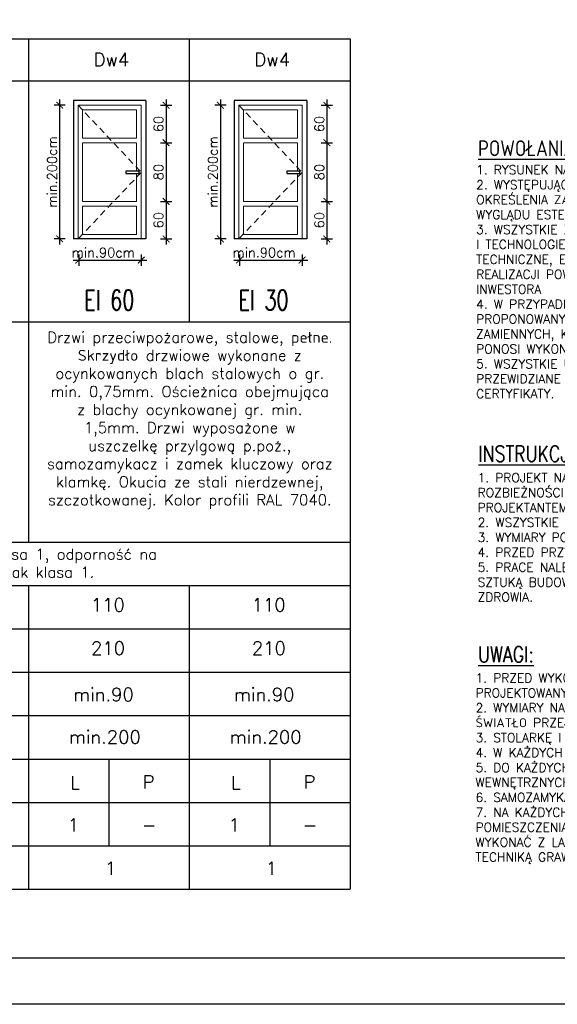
# Model space of a CAD drawing. Header units: millimetres. Extents: x 31969 to 285678, y -69766 to -1123.
# Tile 63 of 176: x 147145 to 147961, y -18363 to -16869. Entities that reach past the tile are written whole.
import ezdxf

# ---------------------------------------------------------------- set-up
doc = ezdxf.new("R2010")
doc.units = ezdxf.units.MM
doc.linetypes.add('ACAD_ISO02W100', pattern=[15, 12, -3])
doc.linetypes.add('KRESKOWA-SREDNIA', pattern=[0.2, 0.12, -0.08])
for name, color, linetype in [('a-elewacja 1', 1, 'Continuous'), ('a-opis 1', 3, 'Continuous'), ('a-opis 2', 1, 'Continuous'), ('a-opis 3', 15, 'Continuous'), ('a-przerywana 2', 3, 'Continuous'), ('a-ramka', 7, 'Continuous'), ('a-stolarka drzwiowa', 3, 'Continuous'), ('a-wymiary', 11, 'Continuous')]:
    doc.layers.add(name, color=color, linetype=linetype)
doc.layers.add('a-elewacja 3', color=3, linetype='Continuous', lineweight=20)
doc.styles.add('IREK', font='simplex.shx', dxfattribs={"width": 0.8})
doc.styles.add('MAREK', font='simplex.shx')
doc.styles.add('RS01507', font='romans.shx', dxfattribs={"width": 0.7, "height": 0.15})
doc.dimstyles.new('MAREK', dxfattribs={"dimscale": 0.85, "dimtxt": 17, "dimasz": 12, "dimexe": 10, "dimexo": 0.625, "dimgap": 5, "dimtad": 1, "dimdec": 1, "dimdsep": 46, "dimtxsty": 'MAREK', "dimblk1": 'ARCHTICK', "dimblk2": 'ARCHTICK', "dimsah": 1, "dimcen": 2.5, "dimdle": 10, "dimadec": 0, "dimazin": 0, "dimtfac": 1, "dimtdec": 1, "dimtmove": 1, "dimatfit": 3, "dimldrblk": 'ARCHTICK', "dimfxl": 10, "dimfxlon": 1, "dimtolj": 1, "dimtzin": 0, "dimarcsym": 0})

# ---------------------------------------------------------------- blocks, each defined once
blk = doc.blocks.new('_ARCHTICK')
at = {"color": 0, "linetype": 'ByBlock', "const_width": 0.15}
blk.add_lwpolyline([(-0.5, -0.5), (0.5, 0.5)], dxfattribs=at)
blk = doc.blocks.new('*D818')
at = {"layer": 'a-wymiary', "color": 0, "lineweight": -2}
for p, q in [((147234.3, -17225.5), (147234.3, -17242.5)), ((147329.3, -17225.5), (147329.3, -17242.5)), ((147225.8, -17234), (147337.8, -17234))]:
    blk.add_line(p, q, dxfattribs=at)
at = {"layer": 'DEFPOINTS', "color": 0}
for p in [(147234.3, -17203), (147329.3, -17203), (147329.3, -17234)]:
    blk.add_point(p, dxfattribs=at)
at = {"layer": 'a-wymiary', "color": 0, "lineweight": -2, "xscale": 10.2, "yscale": 10.2, "zscale": 10.2, "rotation": 180}
blk.add_blockref('_ARCHTICK', (147234.3, -17234), dxfattribs=at)
at = {"layer": 'a-wymiary', "color": 0, "lineweight": -2, "xscale": 10.2, "yscale": 10.2, "zscale": 10.2}
blk.add_blockref('_ARCHTICK', (147329.3, -17234), dxfattribs=at)
at = {"layer": 'a-wymiary', "color": 0, "insert": (147271.6, -17222.6), "char_height": 14.45, "attachment_point": 5, "style": 'MAREK'}
blk.add_mtext('\\A1;min.90cm', dxfattribs=at)
blk = doc.blocks.new('*D819')
at = {"layer": 'a-wymiary', "color": 0, "lineweight": -2}
for p, q in [((147213.9, -16999), (147196.9, -16999)), ((147205.4, -16990.5), (147205.4, -17210.4)), ((147213.9, -17201.9), (147196.9, -17201.9))]:
    blk.add_line(p, q, dxfattribs=at)
at = {"layer": 'DEFPOINTS', "color": 0}
for p in [(147258.2, -16999), (147205.4, -17201.9), (147257.3, -17201.9)]:
    blk.add_point(p, dxfattribs=at)
at = {"layer": 'a-wymiary', "color": 0, "lineweight": -2, "xscale": 10.2, "yscale": 10.2, "zscale": 10.2}
for p, rotation in [((147205.4, -16999), 90), ((147205.4, -17201.9), 270)]:
    blk.add_blockref('_ARCHTICK', p, dxfattribs=dict(at, rotation=rotation))
at = {"layer": 'a-wymiary', "color": 0, "insert": (147193.9, -17100.4), "char_height": 14.45, "attachment_point": 5, "rotation": 90, "style": 'MAREK'}
blk.add_mtext('\\A1;min.200cm', dxfattribs=at)
blk = doc.blocks.new('*D820')
at = {"layer": 'a-wymiary', "color": 0, "lineweight": -2}
for p, q in [((147358.5, -16999), (147375.5, -16999)), ((147367, -16990.5), (147367, -17064.5)), ((147358.5, -17056), (147375.5, -17056))]:
    blk.add_line(p, q, dxfattribs=at)
at = {"layer": 'DEFPOINTS', "color": 0}
for p in [(147326.9, -16999), (147319.9, -17056), (147367, -17056)]:
    blk.add_point(p, dxfattribs=at)
at = {"layer": 'a-wymiary', "color": 0, "lineweight": -2, "xscale": 10.2, "yscale": 10.2, "zscale": 10.2}
for p, rotation in [((147367, -16999), 90), ((147367, -17056), 270)]:
    blk.add_blockref('_ARCHTICK', p, dxfattribs=dict(at, rotation=rotation))
at = {"layer": 'a-wymiary', "color": 0, "insert": (147355.5, -17027.5), "char_height": 14.45, "attachment_point": 5, "rotation": 90, "style": 'MAREK'}
blk.add_mtext('\\A1;60', dxfattribs=at)
blk = doc.blocks.new('*D821')
at = {"layer": 'a-wymiary', "color": 0, "lineweight": -2}
for p, q in [((147367, -17047.5), (147367, -17153.5)), ((147358.5, -17056), (147375.5, -17056)), ((147358.5, -17145), (147375.5, -17145))]:
    blk.add_line(p, q, dxfattribs=at)
at = {"layer": 'DEFPOINTS', "color": 0}
for p in [(147319.9, -17056), (147319.9, -17145), (147367, -17145)]:
    blk.add_point(p, dxfattribs=at)
at = {"layer": 'a-wymiary', "color": 0, "lineweight": -2, "xscale": 10.2, "yscale": 10.2, "zscale": 10.2}
for p, rotation in [((147367, -17056), 90), ((147367, -17145), 270)]:
    blk.add_blockref('_ARCHTICK', p, dxfattribs=dict(at, rotation=rotation))
at = {"layer": 'a-wymiary', "color": 0, "insert": (147355.5, -17100.5), "char_height": 14.45, "attachment_point": 5, "rotation": 90, "style": 'MAREK'}
blk.add_mtext('\\A1;80', dxfattribs=at)
blk = doc.blocks.new('*D822')
at = {"layer": 'a-wymiary', "color": 0, "lineweight": -2}
for p, q in [((147367, -17136.5), (147367, -17210.5)), ((147358.5, -17145), (147375.5, -17145)), ((147358.5, -17202), (147375.5, -17202))]:
    blk.add_line(p, q, dxfattribs=at)
at = {"layer": 'DEFPOINTS', "color": 0}
for p in [(147319.9, -17145), (147319.9, -17202), (147367, -17202)]:
    blk.add_point(p, dxfattribs=at)
at = {"layer": 'a-wymiary', "color": 0, "lineweight": -2, "xscale": 10.2, "yscale": 10.2, "zscale": 10.2}
for p, rotation in [((147367, -17145), 90), ((147367, -17202), 270)]:
    blk.add_blockref('_ARCHTICK', p, dxfattribs=dict(at, rotation=rotation))
at = {"layer": 'a-wymiary', "color": 0, "insert": (147355.5, -17173.5), "char_height": 14.45, "width": 22.918, "attachment_point": 5, "rotation": 90, "style": 'MAREK'}
blk.add_mtext('\\A1;60', dxfattribs=at)
blk = doc.blocks.new('*D823')
at = {"layer": 'a-wymiary', "color": 0, "lineweight": -2}
for p, q in [((147478.5, -17225.5), (147478.5, -17242.5)), ((147573.5, -17225.5), (147573.5, -17242.5)), ((147470, -17234), (147582, -17234))]:
    blk.add_line(p, q, dxfattribs=at)
at = {"layer": 'DEFPOINTS', "color": 0}
for p in [(147478.5, -17203), (147573.5, -17203), (147573.5, -17234)]:
    blk.add_point(p, dxfattribs=at)
at = {"layer": 'a-wymiary', "color": 0, "lineweight": -2, "xscale": 10.2, "yscale": 10.2, "zscale": 10.2, "rotation": 180}
blk.add_blockref('_ARCHTICK', (147478.5, -17234), dxfattribs=at)
at = {"layer": 'a-wymiary', "color": 0, "lineweight": -2, "xscale": 10.2, "yscale": 10.2, "zscale": 10.2}
blk.add_blockref('_ARCHTICK', (147573.5, -17234), dxfattribs=at)
at = {"layer": 'a-wymiary', "color": 0, "insert": (147515.8, -17222.6), "char_height": 14.45, "attachment_point": 5, "style": 'MAREK'}
blk.add_mtext('\\A1;min.90cm', dxfattribs=at)
blk = doc.blocks.new('*D824')
at = {"layer": 'a-wymiary', "color": 0, "lineweight": -2}
for p, q in [((147458, -16999), (147441, -16999)), ((147449.5, -16990.5), (147449.5, -17210.4)), ((147458, -17201.9), (147441, -17201.9))]:
    blk.add_line(p, q, dxfattribs=at)
at = {"layer": 'DEFPOINTS', "color": 0}
for p in [(147502.3, -16999), (147449.5, -17201.9), (147501.5, -17201.9)]:
    blk.add_point(p, dxfattribs=at)
at = {"layer": 'a-wymiary', "color": 0, "lineweight": -2, "xscale": 10.2, "yscale": 10.2, "zscale": 10.2}
for p, rotation in [((147449.5, -16999), 90), ((147449.5, -17201.9), 270)]:
    blk.add_blockref('_ARCHTICK', p, dxfattribs=dict(at, rotation=rotation))
at = {"layer": 'a-wymiary', "color": 0, "insert": (147438, -17100.4), "char_height": 14.45, "attachment_point": 5, "rotation": 90, "style": 'MAREK'}
blk.add_mtext('\\A1;min.200cm', dxfattribs=at)
blk = doc.blocks.new('*D825')
at = {"layer": 'a-wymiary', "color": 0, "lineweight": -2}
for p, q in [((147602.6, -16999), (147619.6, -16999)), ((147611.1, -16990.5), (147611.1, -17064.5)), ((147602.6, -17056), (147619.6, -17056))]:
    blk.add_line(p, q, dxfattribs=at)
at = {"layer": 'DEFPOINTS', "color": 0}
for p in [(147571.1, -16999), (147564.1, -17056), (147611.1, -17056)]:
    blk.add_point(p, dxfattribs=at)
at = {"layer": 'a-wymiary', "color": 0, "lineweight": -2, "xscale": 10.2, "yscale": 10.2, "zscale": 10.2}
for p, rotation in [((147611.1, -16999), 90), ((147611.1, -17056), 270)]:
    blk.add_blockref('_ARCHTICK', p, dxfattribs=dict(at, rotation=rotation))
at = {"layer": 'a-wymiary', "color": 0, "insert": (147599.7, -17027.5), "char_height": 14.45, "attachment_point": 5, "rotation": 90, "style": 'MAREK'}
blk.add_mtext('\\A1;60', dxfattribs=at)
blk = doc.blocks.new('*D826')
at = {"layer": 'a-wymiary', "color": 0, "lineweight": -2}
for p, q in [((147611.1, -17047.5), (147611.1, -17153.5)), ((147602.6, -17056), (147619.6, -17056)), ((147602.6, -17145), (147619.6, -17145))]:
    blk.add_line(p, q, dxfattribs=at)
at = {"layer": 'DEFPOINTS', "color": 0}
for p in [(147564.1, -17056), (147564.1, -17145), (147611.1, -17145)]:
    blk.add_point(p, dxfattribs=at)
at = {"layer": 'a-wymiary', "color": 0, "lineweight": -2, "xscale": 10.2, "yscale": 10.2, "zscale": 10.2}
for p, rotation in [((147611.1, -17056), 90), ((147611.1, -17145), 270)]:
    blk.add_blockref('_ARCHTICK', p, dxfattribs=dict(at, rotation=rotation))
at = {"layer": 'a-wymiary', "color": 0, "insert": (147599.7, -17100.5), "char_height": 14.45, "attachment_point": 5, "rotation": 90, "style": 'MAREK'}
blk.add_mtext('\\A1;80', dxfattribs=at)
blk = doc.blocks.new('*D827')
at = {"layer": 'a-wymiary', "color": 0, "lineweight": -2}
for p, q in [((147611.1, -17136.5), (147611.1, -17210.5)), ((147602.6, -17145), (147619.6, -17145)), ((147602.6, -17202), (147619.6, -17202))]:
    blk.add_line(p, q, dxfattribs=at)
at = {"layer": 'DEFPOINTS', "color": 0}
for p in [(147564.1, -17145), (147564.1, -17202), (147611.1, -17202)]:
    blk.add_point(p, dxfattribs=at)
at = {"layer": 'a-wymiary', "color": 0, "lineweight": -2, "xscale": 10.2, "yscale": 10.2, "zscale": 10.2}
for p, rotation in [((147611.1, -17145), 90), ((147611.1, -17202), 270)]:
    blk.add_blockref('_ARCHTICK', p, dxfattribs=dict(at, rotation=rotation))
at = {"layer": 'a-wymiary', "color": 0, "insert": (147599.7, -17173.5), "char_height": 14.45, "width": 22.918, "attachment_point": 5, "rotation": 90, "style": 'MAREK'}
blk.add_mtext('\\A1;60', dxfattribs=at)

msp = doc.modelspace()

# ---------------------------------------------------------------- linework, layer by layer
at = {"layer": 'a-elewacja 1', "ltscale": 20}
for p, q in [((147226.34, -16991.96), (147226.34, -17201.96)), ((147336.34, -16991.96), (147226.34, -16991.96)), ((147336.34, -16991.96), (147336.34, -17201.96)), ((147470.49, -16991.96), (147470.49, -17201.96)), ((147580.49, -16991.96), (147470.49, -16991.96)), ((147580.49, -16991.96), (147580.49, -17201.96)), ((147336.34, -17201.96), (147226.34, -17201.96)), ((147580.49, -17201.96), (147470.49, -17201.96))]:
    msp.add_line(p, q, dxfattribs=at)
at = {"layer": 'a-elewacja 3'}
for p, q in [((147329.34, -16998.96), (147233.34, -16998.96)), ((147233.34, -16998.96), (147233.34, -17201.96)), ((147329.34, -17201.96), (147329.34, -16998.96)), ((147329.34, -17201.96), (147329.34, -16998.96)), ((147329.34, -16998.96), (147329.34, -16998.96)), ((147573.49, -16998.96), (147477.49, -16998.96)), ((147477.49, -16998.96), (147477.49, -17201.96)), ((147573.49, -17201.96), (147573.49, -16998.96)), ((147573.49, -17201.96), (147573.49, -16998.96)), ((147573.49, -16998.96), (147573.49, -16998.96)), ((147240.34, -17048.96), (147240.34, -17005.96)), ((147240.34, -17005.96), (147322.34, -17005.96)), ((147322.34, -17005.96), (147322.34, -17048.96)), ((147484.49, -17048.96), (147484.49, -17005.96)), ((147484.49, -17005.96), (147566.49, -17005.96)), ((147566.49, -17005.96), (147566.49, -17048.96)), ((147240.34, -17048.96), (147322.34, -17048.96)), ((147240.34, -17055.96), (147322.34, -17055.96)), ((147322.34, -17055.96), (147322.34, -17098.98)), ((147484.49, -17048.96), (147566.49, -17048.96)), ((147484.49, -17055.96), (147566.49, -17055.96)), ((147566.49, -17055.96), (147566.49, -17098.98)), ((147322.34, -17102.58), (147322.34, -17144.96)), ((147566.49, -17102.58), (147566.49, -17144.96)), ((147322.34, -17144.96), (147240.34, -17144.96)), ((147240.34, -17194.96), (147240.34, -17151.96)), ((147240.34, -17151.96), (147322.34, -17151.96)), ((147322.34, -17151.96), (147322.34, -17194.96)), ((147566.49, -17144.96), (147484.49, -17144.96)), ((147484.49, -17194.96), (147484.49, -17151.96)), ((147484.49, -17151.96), (147566.49, -17151.96)), ((147566.49, -17151.96), (147566.49, -17194.96)), ((147322.34, -17194.96), (147240.34, -17194.96)), ((147566.49, -17194.96), (147484.49, -17194.96))]:
    msp.add_line(p, q, dxfattribs=at)
for points in [[(147240.34, -17144.96), (147240.34, -17055.96)], [(147484.49, -17144.96), (147484.49, -17055.96)]]:
    msp.add_lwpolyline(points, dxfattribs=at)
at = {"layer": 'a-opis 2', "ltscale": 40}
for p, q in [((145961.59, -16898.24), (147646.36, -16898.24)), ((147158.07, -16898.24), (147158.07, -17661.94)), ((147402.21, -16898.24), (147402.21, -17327.8)), ((147646.36, -16898.24), (147646.36, -18188.57)), ((145961.59, -16962.24), (147646.36, -16962.24)), ((145961.59, -17327.8), (147646.36, -17327.8)), ((146315.51, -17661.94), (147646.36, -17661.94)), ((145961.59, -17727.77), (147646.36, -17727.77)), ((147158.07, -17727.77), (147158.07, -18188.57)), ((147402.21, -17727.77), (147402.21, -18188.57)), ((145961.59, -17991.08), (147646.36, -17991.08)), ((145961.59, -17991.08), (147646.36, -17991.08)), ((147280.14, -17991.08), (147280.14, -18122.74)), ((147524.29, -17991.08), (147524.29, -18122.74)), ((145961.59, -18056.91), (147646.36, -18056.91)), ((145961.59, -18056.91), (147646.36, -18056.91)), ((145961.59, -18122.74), (147646.36, -18122.74)), ((145961.59, -18122.74), (147646.36, -18122.74)), ((145961.59, -18122.74), (147646.36, -18122.74)), ((145961.59, -18188.57), (147646.36, -18188.57))]:
    msp.add_line(p, q, dxfattribs=at)
at = {"layer": 'a-opis 2', "ltscale": 2}
for p, q in [((146248.15, -17793.6), (147646.36, -17793.6)), ((145961.59, -17859.43), (147646.36, -17859.43)), ((146248.15, -17925.26), (147646.36, -17925.26))]:
    msp.add_line(p, q, dxfattribs=at)
at = {"layer": 'a-przerywana 2', "linetype": 'KRESKOWA-SREDNIA', "ltscale": 80}
for p, q in [((147233.34, -16998.96), (147329.34, -17100.96)), ((147477.49, -16998.96), (147573.49, -17100.96)), ((147329.34, -17100.96), (147233.34, -17201.96)), ((147573.49, -17100.96), (147477.49, -17201.96))]:
    msp.add_line(p, q, dxfattribs=at)
at = {"layer": 'a-ramka', "ltscale": 0.5}
for points in [[(149665.01, -18363.32), (145465.01, -18363.32), (145465.01, -15393.32), (149665.01, -15393.32)], [(145715.01, -15463.32), (149595.01, -15463.32), (149595.01, -18293.32), (145715.01, -18293.32)]]:
    msp.add_lwpolyline(points, close=True, dxfattribs=at)
at = {"layer": 'a-stolarka drzwiowa'}
for points in [[(147326.14, -17098.98), (147306.05, -17098.98), (147306.05, -17102.58), (147326.14, -17102.58)], [(147570.29, -17098.98), (147550.19, -17098.98), (147550.19, -17102.58), (147570.29, -17102.58)]]:
    msp.add_lwpolyline(points, close=True, dxfattribs=at)

# ---------------------------------------------------------------- texts
at = {"layer": 'a-opis 1', "ltscale": 2, "attachment_point": 1, "style": 'MAREK'}
for s, insert, char_height, width in [('1. RYSUNEK NALEŻY ROZPATRYWAĆ ŁĄCZNIE Z ZAPISAMI OPISU TECHNICZNEGO.\\P2. WYSTĘPUJĄCE W TEKŚCIE NAZWY I ZNAKI TOWAROWE UŻYTO JEDYNIE W CELU OKREŚLENIA ZAKŁADANYCH TZW. STANDARDÓW TECHNICZNYCH I MATERIAŁOWYCH I/LUB WYGLĄDU ESTETYCZNEGO MATERIAŁÓW WYKOŃCZENIOWYCH.\\P3. WSZYSTKIE ZAPROPONOWANE PRZEZ WYKONAWCĘ: MATERIAŁY, URZĄDZENIA, ELEMENTY I TECHNOLOGIE, POWINNY SPEŁNIAĆ WSZYSTKIE ZAŁOŻONE W PROJEKCIE PARAMETRY TECHNICZNE, ESTETYCZNE I FORMALNO-PRAWNE, A TAKŻE PRZED SKIEROWANIEM DO REALIZACJI POWINNY UZYSKAĆ AKCEPTACJĘ PROJEKTANTA, INSPEKTORA NADZORU I INWESTORA\\P4. W PRZYPADKU ZAISTNIENIA KONIECZNOŚCI ZMIAN PROJEKTU,  DOTYCZĄCYCH PROPONOWANYCH PRZEZ WYKONAWCĘ I ODPOWIEDNIO UZGODNIONYCH ROZWIĄZAŃ ZAMIENNYCH, KOSZTY  OPRACOWANIA PEŁNEJ KONIECZNEJ DOKUMENTACJI ZAMIENNEJ PONOSI WYKONAWCA.\\P5. WSZYSTKIE URZĄDZENIA, MATERIAŁY, ELEMENTY I TECHNOLOGIE, POWINNY POSIADAĆ PRZEWIDZIANE PRAWEM I ODPOWIEDNIMI PRZEPISAMI DOPUSZCZENIA, ATESTY I CERTYFIKATY.', (147837.79, -17090.2), 13.59226, 894.3963), ('\\pxqc;Drzwi przeciwpożarowe, stalowe, pełne. Skrzydło drzwiowe wykonane z ocynkowanych blach stalowych o gr. min. 0,75mm. Ościeżnica obejmująca z blachy ocynkowanej gr. min. 1,5mm. Drzwi wyposażone w uszczelkę przylgową p.poż., samozamykacz i zamek kluczowy oraz klamkę. Okucia ze stali nierdzewnej, szczotkowanej. Kolor profili RAL 7040.  ', (147167.91, -17342.91), 16.44663, 470.1248), ('1. PROJEKT NALEŻY ZREALIZOWAĆ, ZGODNIE ZE SZTUKĄ BUDOWLANĄ, W PRZYPADKU  ROZBIEŻNOŚCI WYMIAROWYCH I TECHNOLOGICZNYCH SKONSULTOWAĆ SIĘ Z PROJEKTANTEM. \\P2. WSZYSTKIE ZMIANY KONSULTOWAĆ Z PROJEKTANTEM.\\P3. WYMIARY PODANE W CM.\\P4. PRZED PRZYSTĄPIENIEM DO ROBÓT SPRAWDZIĆ WYMIARY W NATURZE.\\P5. PRACE NALEŻY PROWADZIĆ SZCZEGÓŁOWO WG WYTYCZNYCH PROJEKTU, ZGODNIE ZE SZTUKĄ BUDOWLANĄ I Z ZACHOWANIEM PRZEPISÓW O BEZPIECZEŃSTWIE I OCHRONIE ZDROWIA.\\P{\\C14;   }', (147840.13, -17557.39), 13.59226, 879.2631), ('\\pxqc;\\PWkładka patentowa: odporność ogniowa klasa 1, odporność na włamanie klasa B, odporność na atak klasa 1. ', (146601.34, -17644.6), 16.44663, 797.0448), ('1. PRZED WYKONANIEM STOLARKI I ŚLUSARKI SPRAWDZIĆ ZGODNOŚĆ WYMIARÓW PROJEKTOWANYCH Z RZECZYWISTYMI. \\P2. WYMIARY NA SCHEMATACH STOLARKI I ŚLUSARKI DRZWIOWEJ OZNACZAJĄ MINIM. ŚWIATŁO PRZEJŚCIA.\\P3. STOLARKĘ I ŚLUSARKĘ ZEWNĘTRZNĄ MONTOWAĆ W LICU ZEWNĘTRZNYM ŚCIANY NOŚNEJ.\\P4. W KAŻDYCH DRZWIACH TRZY ZAWIASY.\\P5. DO KAŻDYCH DRZWI ZEWNĘTRZNYCH MIN. 4 ZESTAWY KLUCZY, DO KAŻDYCH DRZWI WEWNĘTRZNYCH MIN. 3 ZESTAWY KLUCZY.\\P6. SAMOZAMYKACZE W DRZWIACH ZG Z OZNACZENIAMI NA RZUCIE PODPIWNICZENIA.\\P7. NA KAŻDYCH DRZWIACH WEWNĘTRZNYCH ZAMONTOWAĆ TABLICZKI Z NR POMIESZCZENIA I OPISEM JEGO FUNKCJI - WG WYTYCZNYCH INWESTORA. TABLICZKI WYKONAĆ Z LAMINATU SREBRNEGO, SZCZOTKOWANEGO Z NAPISEM WYKONANYM TECHNIKĄ GRAWEROWANIA LASEROWEGO.', (147836.91, -17861.29), 13.59226, 861.2906)]:
    msp.add_mtext(s, dxfattribs=dict(at, insert=insert, char_height=char_height, width=width))
at = {"layer": 'a-opis 2', "ltscale": 2, "style": 'MAREK'}
for s, height, p in [('Dw4', 20.072, (147256.78, -16939.77)), ('Dw4', 20.072, (147500.93, -16939.77)), ('110', 20.072, (147252.73, -17767.1)), ('110', 20.072, (147496.88, -17767.1)), ('210', 20.072, (147253.1, -17832.93)), ('210', 20.072, (147497.25, -17832.93)), ('min.90', 20.072, (147225.89, -17903.3)), ('min.90', 20.072, (147470.04, -17903.3)), ('min.200', 20.072, (147219.39, -17967.74)), ('min.200', 20.072, (147463.54, -17967.74)), ('L', 20.07, (147221.44, -18037.1)), ('P', 20.07, (147331.48, -18036.05)), ('L', 20.07, (147465.59, -18037.1)), ('P', 20.07, (147575.63, -18036.05))]:
    msp.add_text(s, height=height, dxfattribs=at).set_placement(p)
at = {"layer": 'a-opis 2', "ltscale": 40, "style": 'MAREK'}
for s, p in [('1', (147217.57, -18101.22)), ('-', (147330.08, -18101.22)), ('1', (147461.72, -18101.22)), ('-', (147574.23, -18101.22)), ('1', (147274.12, -18167.05)), ('1', (147518.27, -18167.05))]:
    msp.add_text(s, height=20.07, dxfattribs=at).set_placement(p)
at = {"layer": 'a-opis 2', "linetype": 'ACAD_ISO02W100', "ltscale": 0.5, "char_height": 24.007, "width": 295.3757, "attachment_point": 1, "style": 'IREK'}
for s, insert in [('{\\LPOWOŁANIA:}', (147840.71, -17052.23)), ('{\\LINSTRUKCJE:}', (147841.28, -17515.91)), ('{\\LUWAGI:}', (147840.71, -17820.3))]:
    msp.add_mtext(s, dxfattribs=dict(at, insert=insert))
at = {"layer": 'a-opis 3', "ltscale": 40, "char_height": 30.5963, "attachment_point": 1, "style": 'RS01507'}
for s, insert, width in [('\\pxqc;EI 60', (146978.83, -17279.4), 603.9582), ('\\pxqc;EI 30', (147222.97, -17279.4), 583.9582)]:
    msp.add_mtext(s, dxfattribs=dict(at, insert=insert, width=width))

# ---------------------------------------------------------------- dimensions: what is measured, and where the dimension line sits
at = {"layer": 'a-wymiary'}
for base, p1, p2, text, picture, middle in [((147205.37, -17201.92), (147258.2, -16998.96), (147257.31, -17201.92), 'min.200cm', '*D819', (147193.89, -17100.44)), ((147367, -17055.96), (147326.94, -16998.96), (147319.94, -17055.96), '60', '*D820', (147355.53, -17027.46)), ((147449.51, -17201.92), (147502.35, -16998.96), (147501.45, -17201.92), 'min.200cm', '*D824', (147438.04, -17100.44)), ((147611.15, -17055.96), (147571.09, -16998.96), (147564.09, -17055.96), '60', '*D825', (147599.67, -17027.46)), ((147367, -17144.96), (147319.94, -17055.96), (147319.94, -17144.96), '80', '*D821', (147355.53, -17100.46)), ((147611.15, -17144.96), (147564.09, -17055.96), (147564.09, -17144.96), '80', '*D826', (147599.67, -17100.46)), ((147367, -17201.96), (147319.94, -17144.96), (147319.94, -17201.96), '60', '*D822', (147355.53, -17173.46)), ((147611.15, -17201.96), (147564.09, -17144.96), (147564.09, -17201.96), '60', '*D827', (147599.67, -17173.46))]:
    dim = msp.add_linear_dim(base=base, p1=p1, p2=p2, angle=90, text=text, dimstyle='MAREK', dxfattribs=at)
    dim.commit()
    dim.dimension.update_dxf_attribs({"geometry": picture, "text_midpoint": middle})
for base, p1, p2, picture, middle in [((147329.34, -17234.03), (147234.34, -17202.96), (147329.34, -17202.96), '*D818', (147271.62, -17234.03)), ((147573.49, -17234.03), (147478.49, -17202.96), (147573.49, -17202.96), '*D823', (147515.77, -17234.03))]:
    dim = msp.add_linear_dim(base=base, p1=p1, p2=p2, text='min.90cm', dimstyle='MAREK', dxfattribs=at)
    dim.commit()
    dim.dimension.update_dxf_attribs({"geometry": picture, "text_midpoint": middle, "dimtype": 160})

doc.saveas('drawing.dxf')
